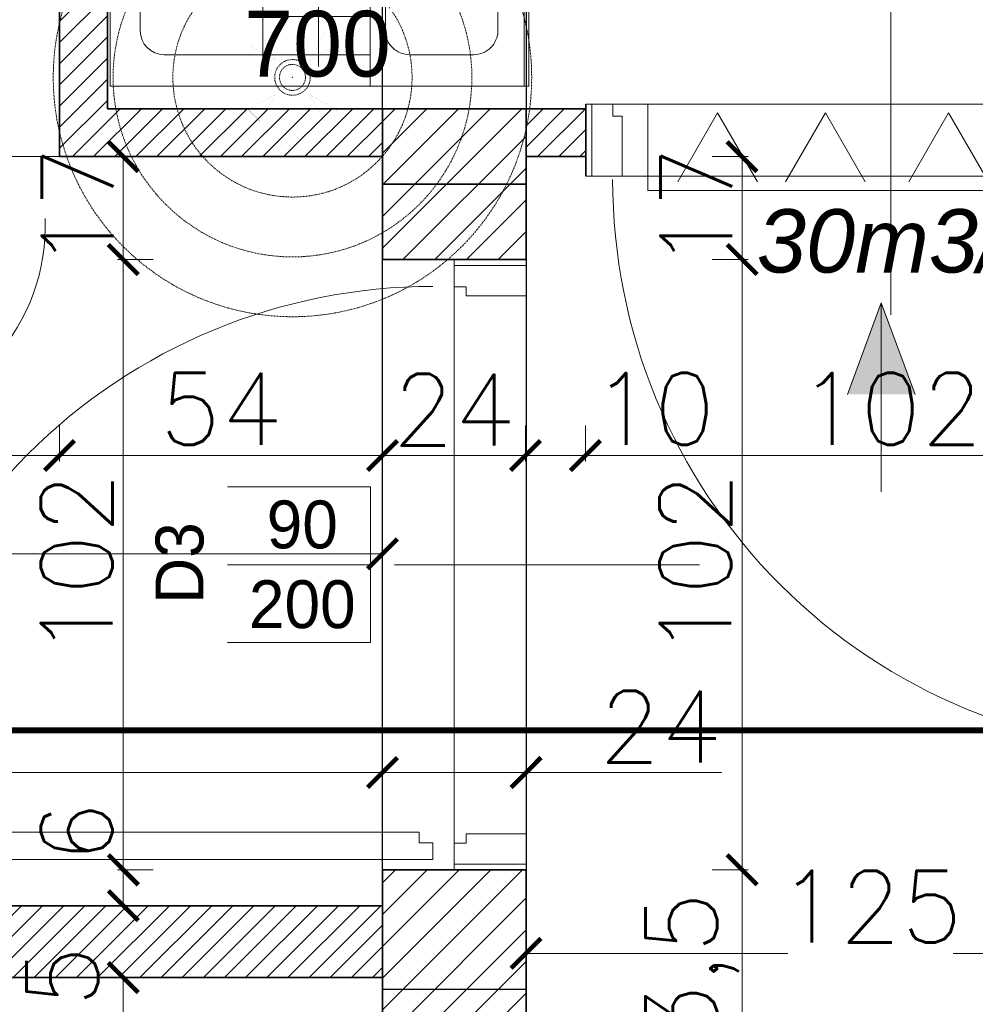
# Model space of a CAD drawing. Header units: millimetres. Extents: x -740 to 33545, y 5178 to 22494.
# Tile 139 of 256: x 9175 to 9334, y 11050 to 11214. Entities that reach past the tile are written whole.
import ezdxf
from ezdxf.lldxf.tags import DXFTag

# ---------------------------------------------------------------- set-up
doc = ezdxf.new("R2010")
doc.units = ezdxf.units.MM
doc.header["$MEASUREMENT"] = 0
doc.linetypes.add('DASHDOT', pattern=[1, 0.5, -0.25, 0, -0.25])
doc.linetypes.add('DIVIDE2', pattern=[0.625, 0.25, -0.125, 0, -0.125, 0, -0.125])
doc.layers.get('Defpoints').update_dxf_attribs({"color": 252})
for name, color, linetype, lineweight in [('## went', 20, 'DIVIDE2', 15), ('_IS_EKO_opis', 7, 'Continuous', 18), ('_IS_EKO_Text_Konstrukcji', 7, 'Continuous', 15), ('_IS_EKO_transfer', 5, 'Continuous', 15), ('_IS_Wywiew', 1, 'Continuous', 20), ('A_istniejące ściany', 252, 'Continuous', 35), ('A_l.przerywana', 252, 'ICAD_ISO03W100', 9), ('A_opisy', 252, 'Continuous', 15), ('A_projektowane sciany', 252, 'Continuous', 35), ('A_wyposażenie', 252, 'Continuous', 9), ('A_ściany projektowane', 252, 'Continuous', 35), ('l.wypełnien', 252, 'Continuous', 5), ('wymiarowanie', 252, 'Continuous', 9)]:
    doc.layers.add(name, color=color, linetype=linetype, lineweight=lineweight)
doc.layers.add('## went NIEWID', color=51, linetype='DASHDOT', lineweight=15, plot=False)
for name, color, linetype in [('_I_EKO_PODKLAD 3', 252, 'Continuous'), ('D-opis', 252, 'Continuous'), ('NAWIEW', 5, 'Continuous'), ('stolarka', 252, 'Continuous'), ('tabelki opis', 252, 'Continuous'), ('TECHNOLOGIA KUCHNI', 252, 'Continuous'), ('ULTRA-GASTRO TECHNOLOGIA', 252, 'Continuous'), ('WYWIEW', 252, 'Continuous')]:
    doc.layers.add(name, color=color, linetype=linetype)
doc.styles.add('ARIALL', font='GOTHIC.TTF', dxfattribs={"height": 40})
doc.styles.add('styl2', font='simplex.shx')
tags = doc.linetypes.add('DASH', pattern=[15, 10, -5]).pattern_tags.tags
tags[6:7] = [DXFTag(74, 4), DXFTag(75, 0), DXFTag(340, '0'), DXFTag(46, 0.0), DXFTag(50, 0.0), DXFTag(44, 0.0), DXFTag(45, 0.0)]
tags[4:5] = [DXFTag(74, 4), DXFTag(75, 0), DXFTag(340, '0'), DXFTag(46, 0.0), DXFTag(50, 0.0), DXFTag(44, 0.0), DXFTag(45, 0.0)]
tags = doc.linetypes.add('ICAD_ISO03W100', pattern=[30, 12, -18]).pattern_tags.tags
tags[6:7] = [DXFTag(74, 4), DXFTag(75, 0), DXFTag(340, '0'), DXFTag(46, 1.0), DXFTag(50, 0.0), DXFTag(44, 0.0), DXFTag(45, 0.0)]
tags[4:5] = [DXFTag(74, 4), DXFTag(75, 0), DXFTag(340, '0'), DXFTag(46, 1.0), DXFTag(50, 0.0), DXFTag(44, 0.0), DXFTag(45, 0.0)]
tags = doc.linetypes.add('SOLID', pattern=[10, 10, 0]).pattern_tags.tags
tags[6:7] = [DXFTag(74, 4), DXFTag(75, 0), DXFTag(340, '0'), DXFTag(46, 0.0), DXFTag(50, 0.0), DXFTag(44, 0.0), DXFTag(45, 0.0)]
tags[4:5] = [DXFTag(74, 4), DXFTag(75, 0), DXFTag(340, '0'), DXFTag(46, 0.0), DXFTag(50, 0.0), DXFTag(44, 0.0), DXFTag(45, 0.0)]
doc.dimstyles.new('Skala 1-50', dxfattribs={"dimtxt": 12, "dimasz": 5, "dimexe": 1, "dimexo": 1, "dimgap": 1.5, "dimtad": 1, "dimdec": 1, "dimrnd": 0.5, "dimtxsty": 'styl2', "dimblk": 'ARCHTICK', "dimcen": 5, "dimadec": 0, "dimazin": 0, "dimtfac": 1, "dimtdec": 1, "dimtmove": 1, "dimatfit": 3, "dimldrblk": 'ARCHTICK', "dimfxl": 0, "dimlwd": -1, "dimlwe": -1, "dimarcsym": 0})
doc.dimstyles.new('Wymiary elementów w mm', dxfattribs={"dimscale": 0.5, "dimtxt": 14, "dimasz": 20, "dimexe": 0, "dimexo": 1, "dimgap": 3, "dimtad": 1, "dimdec": 0, "dimlfac": 10, "dimtxsty": 'Standard', "dimblk": 'OBLIQUE', "dimcen": 5, "dimse1": 1, "dimse2": 1, "dimsd1": 1, "dimsd2": 1, "dimclrd": 256, "dimclre": 256, "dimclrt": 252, "dimadec": 0, "dimazin": 0, "dimtfac": 1, "dimtdec": 0, "dimtmove": 0, "dimatfit": 3, "dimldrblk": 'OBLIQUE', "dimfxl": 0, "dimlwd": -1, "dimlwe": -1, "dimarcsym": 0})

# ---------------------------------------------------------------- blocks, each defined once
blk = doc.blocks.new('_ArchTick')
at = {"color": 0, "linetype": 'ByBlock', "const_width": 0.15}
blk.add_lwpolyline([(-0.5, -0.5), (0.5, 0.5)], dxfattribs=at)
blk = doc.blocks.new('*D1146')
at = {"layer": 'Defpoints', "color": 0}
for p in [(9235.19, 11088.59), (8932.19, 11067.32), (9235.19, 11050.67)]:
    blk.add_point(p, dxfattribs=at)
at = {"layer": 'wymiarowanie', "color": 0}
for p, q in [((8932.19, 11083.59), (8932.19, 11089.59)), ((8932.19, 11088.59), (9097.67, 11088.59)), ((9235.19, 11088.59), (9127.19, 11088.59)), ((9235.19, 11083.59), (9235.19, 11089.59))]:
    blk.add_line(p, q, dxfattribs=at)
at = {"layer": 'wymiarowanie', "color": 0, "xscale": 5, "yscale": 5, "zscale": 5, "rotation": 180}
blk.add_blockref('_ArchTick', (8932.19, 11088.59), dxfattribs=at)
at = {"layer": 'wymiarowanie', "color": 0, "xscale": 5, "yscale": 5, "zscale": 5}
blk.add_blockref('_ArchTick', (9235.19, 11088.59), dxfattribs=at)
at = {"layer": 'wymiarowanie', "color": 0, "insert": (9112.43, 11096.39), "char_height": 12, "attachment_point": 5, "style": 'styl2'}
blk.add_mtext('303', dxfattribs=at)
blk = doc.blocks.new('*D1147')
at = {"layer": 'Defpoints', "color": 0}
for p in [(9259.19, 11088.59), (9259.19, 11074.65), (9235.19, 11050.67)]:
    blk.add_point(p, dxfattribs=at)
at = {"layer": 'wymiarowanie', "color": 0}
for p, q in [((9235.19, 11083.59), (9235.19, 11089.59)), ((9235.19, 11088.59), (9259.19, 11088.59)), ((9259.19, 11083.59), (9259.19, 11089.59)), ((9259.19, 11088.59), (9291.95, 11088.59))]:
    blk.add_line(p, q, dxfattribs=at)
at = {"layer": 'wymiarowanie', "color": 0, "xscale": 5, "yscale": 5, "zscale": 5, "rotation": 180}
blk.add_blockref('_ArchTick', (9235.19, 11088.59), dxfattribs=at)
at = {"layer": 'wymiarowanie', "color": 0, "xscale": 5, "yscale": 5, "zscale": 5}
blk.add_blockref('_ArchTick', (9259.19, 11088.59), dxfattribs=at)
at = {"layer": 'wymiarowanie', "color": 0, "insert": (9281.67, 11096.24), "char_height": 12, "attachment_point": 5, "style": 'styl2'}
blk.add_mtext('24', dxfattribs=at)
blk = doc.blocks.new('*D1148')
at = {"layer": 'Defpoints', "color": 0}
for p in [(9384.19, 11058.36), (9259.19, 11044.42), (9384.19, 11040.75)]:
    blk.add_point(p, dxfattribs=at)
at = {"layer": 'wymiarowanie', "color": 0}
for p, q in [((9259.19, 11053.36), (9259.19, 11059.36)), ((9384.19, 11053.36), (9384.19, 11059.36)), ((9259.19, 11058.36), (9302.96, 11058.36)), ((9384.19, 11058.36), (9330.59, 11058.36))]:
    blk.add_line(p, q, dxfattribs=at)
at = {"layer": 'wymiarowanie', "color": 0, "xscale": 5, "yscale": 5, "zscale": 5, "rotation": 180}
blk.add_blockref('_ArchTick', (9259.19, 11058.36), dxfattribs=at)
at = {"layer": 'wymiarowanie', "color": 0, "xscale": 5, "yscale": 5, "zscale": 5}
blk.add_blockref('_ArchTick', (9384.19, 11058.36), dxfattribs=at)
at = {"layer": 'wymiarowanie', "color": 0, "insert": (9316.77, 11066.16), "char_height": 12, "attachment_point": 5, "style": 'styl2'}
blk.add_mtext('125', dxfattribs=at)
blk = doc.blocks.new('*D1252')
at = {"layer": 'Defpoints', "color": 0}
for p in [(50, 5.49), (0, 0.31), (50, 0.31)]:
    blk.add_point(p, dxfattribs=at)
at = {"layer": '_I_EKO_PODKLAD 3', "color": 252, "ltscale": 0.6, "insert": (25, 12.5), "char_height": 11, "attachment_point": 5}
blk.add_mtext('500', dxfattribs=at)
blk = doc.blocks.new('_Oblique')
at = {"color": 0, "linetype": 'ByBlock', "lineweight": -2}
blk.add_line((-0.5, -0.5), (0.5, 0.5), dxfattribs=at)
blk = doc.blocks.new('*D1253')
at = {"layer": 'Defpoints', "color": 0}
for p in [(50, 69.96), (50, 69.96), (66.59, 0)]:
    blk.add_point(p, dxfattribs=at)
at = {"layer": '_I_EKO_PODKLAD 3', "color": 252, "ltscale": 0.6, "insert": (43, 34.98), "char_height": 11, "attachment_point": 5, "rotation": 90}
blk.add_mtext('700', dxfattribs=at)
blk = doc.blocks.new('*D2261')
at = {"layer": 'Defpoints', "color": 0}
for p in [(9383.33, 11191.52), (9350.2, 10833.52), (9384.19, 10833.52)]:
    blk.add_point(p, dxfattribs=at)
at = {"layer": 'wymiarowanie', "color": 0}
for p, q in [((9355.2, 11191.52), (9349.2, 11191.52)), ((9350.2, 11191.52), (9350.2, 10833.52)), ((9355.2, 10833.52), (9349.2, 10833.52))]:
    blk.add_line(p, q, dxfattribs=at)
at = {"layer": 'wymiarowanie', "color": 0, "xscale": 5, "yscale": 5, "zscale": 5}
for p, rotation in [((9350.2, 11191.52), 90), ((9350.2, 10833.52), 270)]:
    blk.add_blockref('_ArchTick', p, dxfattribs=dict(at, rotation=rotation))
at = {"layer": 'wymiarowanie', "color": 0, "insert": (9341.53, 10980.79), "char_height": 12, "attachment_point": 5, "rotation": 90, "style": 'styl2'}
blk.add_mtext('358', dxfattribs=at)
blk = doc.blocks.new('*D2522')
at = {"layer": 'Defpoints', "color": 0}
for p in [(8932.19, 11204.19), (9181.19, 11159.42), (9181.19, 11141.57)]:
    blk.add_point(p, dxfattribs=at)
at = {"layer": 'wymiarowanie', "color": 0}
for p, q in [((8932.19, 11146.57), (8932.19, 11140.57)), ((9181.19, 11146.57), (9181.19, 11140.57)), ((8932.19, 11141.57), (9181.19, 11141.57))]:
    blk.add_line(p, q, dxfattribs=at)
at = {"layer": 'wymiarowanie', "color": 0, "xscale": 5, "yscale": 5, "zscale": 5, "rotation": 180}
blk.add_blockref('_ArchTick', (8932.19, 11141.57), dxfattribs=at)
at = {"layer": 'wymiarowanie', "color": 0, "xscale": 5, "yscale": 5, "zscale": 5}
blk.add_blockref('_ArchTick', (9181.19, 11141.57), dxfattribs=at)
at = {"layer": 'wymiarowanie', "color": 0, "insert": (9056.69, 11149.37), "char_height": 12, "attachment_point": 5, "style": 'styl2'}
blk.add_mtext('249', dxfattribs=at)
blk = doc.blocks.new('*D2523')
at = {"layer": 'Defpoints', "color": 0}
for p in [(9181.19, 11159.42), (9235.19, 11159.42), (9235.19, 11141.57)]:
    blk.add_point(p, dxfattribs=at)
at = {"layer": 'wymiarowanie', "color": 0}
for p, q in [((9181.19, 11146.57), (9181.19, 11140.57)), ((9235.19, 11146.57), (9235.19, 11140.57)), ((9181.19, 11141.57), (9235.19, 11141.57))]:
    blk.add_line(p, q, dxfattribs=at)
at = {"layer": 'wymiarowanie', "color": 0, "xscale": 5, "yscale": 5, "zscale": 5, "rotation": 180}
blk.add_blockref('_ArchTick', (9181.19, 11141.57), dxfattribs=at)
at = {"layer": 'wymiarowanie', "color": 0, "xscale": 5, "yscale": 5, "zscale": 5}
blk.add_blockref('_ArchTick', (9235.19, 11141.57), dxfattribs=at)
at = {"layer": 'wymiarowanie', "color": 0, "insert": (9208.19, 11149.37), "char_height": 12, "attachment_point": 5, "style": 'styl2'}
blk.add_mtext('54', dxfattribs=at)
blk = doc.blocks.new('*D2524')
at = {"layer": 'Defpoints', "color": 0}
for p in [(9235.19, 11159.42), (9259.11, 11159.42), (9259.11, 11141.57)]:
    blk.add_point(p, dxfattribs=at)
at = {"layer": 'wymiarowanie', "color": 0}
for p, q in [((9235.19, 11146.57), (9235.19, 11140.57)), ((9259.11, 11146.57), (9259.11, 11140.57)), ((9235.19, 11141.57), (9259.11, 11141.57))]:
    blk.add_line(p, q, dxfattribs=at)
at = {"layer": 'wymiarowanie', "color": 0, "xscale": 5, "yscale": 5, "zscale": 5, "rotation": 180}
blk.add_blockref('_ArchTick', (9235.19, 11141.57), dxfattribs=at)
at = {"layer": 'wymiarowanie', "color": 0, "xscale": 5, "yscale": 5, "zscale": 5}
blk.add_blockref('_ArchTick', (9259.11, 11141.57), dxfattribs=at)
at = {"layer": 'wymiarowanie', "color": 0, "insert": (9247.15, 11149.22), "char_height": 12, "attachment_point": 5, "style": 'styl2'}
blk.add_mtext('24', dxfattribs=at)
blk = doc.blocks.new('*D2525')
at = {"layer": 'Defpoints', "color": 0}
for p in [(9259.11, 11159.42), (9269.11, 11159.42), (9269.11, 11141.57)]:
    blk.add_point(p, dxfattribs=at)
at = {"layer": 'wymiarowanie', "color": 0}
for p, q in [((9259.11, 11146.57), (9259.11, 11140.57)), ((9269.11, 11146.57), (9269.11, 11140.57)), ((9259.11, 11141.57), (9269.11, 11141.57))]:
    blk.add_line(p, q, dxfattribs=at)
at = {"layer": 'wymiarowanie', "color": 0, "xscale": 5, "yscale": 5, "zscale": 5, "rotation": 180}
blk.add_blockref('_ArchTick', (9259.11, 11141.57), dxfattribs=at)
at = {"layer": 'wymiarowanie', "color": 0, "xscale": 5, "yscale": 5, "zscale": 5}
blk.add_blockref('_ArchTick', (9269.11, 11141.57), dxfattribs=at)
at = {"layer": 'wymiarowanie', "color": 0, "insert": (9280.54, 11149.37), "char_height": 12, "attachment_point": 5, "style": 'styl2'}
blk.add_mtext('10', dxfattribs=at)
blk = doc.blocks.new('*D2526')
at = {"layer": 'Defpoints', "color": 0}
for p in [(9269.11, 11159.42), (9371.19, 11159.42), (9371.19, 11141.57)]:
    blk.add_point(p, dxfattribs=at)
at = {"layer": 'wymiarowanie', "color": 0}
for p, q in [((9269.11, 11146.57), (9269.11, 11140.57)), ((9371.19, 11146.57), (9371.19, 11140.57)), ((9269.11, 11141.57), (9371.19, 11141.57))]:
    blk.add_line(p, q, dxfattribs=at)
at = {"layer": 'wymiarowanie', "color": 0, "xscale": 5, "yscale": 5, "zscale": 5, "rotation": 180}
blk.add_blockref('_ArchTick', (9269.11, 11141.57), dxfattribs=at)
at = {"layer": 'wymiarowanie', "color": 0, "xscale": 5, "yscale": 5, "zscale": 5}
blk.add_blockref('_ArchTick', (9371.19, 11141.57), dxfattribs=at)
at = {"layer": 'wymiarowanie', "color": 0, "insert": (9320.15, 11149.37), "char_height": 12, "attachment_point": 5, "style": 'styl2'}
blk.add_mtext('102', dxfattribs=at)
blk = doc.blocks.new('*D2534')
at = {"layer": 'Defpoints', "color": 0}
for p in [(9235.19, 11125.14), (9077.19, 11066.32), (9235.19, 11066.32)]:
    blk.add_point(p, dxfattribs=at)
at = {"layer": 'wymiarowanie', "color": 0}
for p, q in [((9077.19, 11120.14), (9077.19, 11126.14)), ((9077.19, 11125.14), (9235.19, 11125.14)), ((9235.19, 11120.14), (9235.19, 11126.14))]:
    blk.add_line(p, q, dxfattribs=at)
at = {"layer": 'wymiarowanie', "color": 0, "xscale": 5, "yscale": 5, "zscale": 5, "rotation": 180}
blk.add_blockref('_ArchTick', (9077.19, 11125.14), dxfattribs=at)
at = {"layer": 'wymiarowanie', "color": 0, "xscale": 5, "yscale": 5, "zscale": 5}
blk.add_blockref('_ArchTick', (9235.19, 11125.14), dxfattribs=at)
at = {"layer": 'wymiarowanie', "color": 0, "insert": (9156.19, 11132.94), "char_height": 12, "attachment_point": 5, "style": 'styl2'}
blk.add_mtext('158', dxfattribs=at)
blk = doc.blocks.new('*D2706')
at = {"layer": 'Defpoints', "color": 0}
for p in [(9235.19, 11191.52), (9191.85, 11174.32), (9235.19, 11174.32)]:
    blk.add_point(p, dxfattribs=at)
at = {"layer": 'wymiarowanie', "color": 0}
for p, q in [((9196.85, 11191.52), (9190.85, 11191.52)), ((9191.85, 11191.52), (9191.85, 11174.32)), ((9196.85, 11174.32), (9190.85, 11174.32))]:
    blk.add_line(p, q, dxfattribs=at)
at = {"layer": 'wymiarowanie', "color": 0, "xscale": 5, "yscale": 5, "zscale": 5}
for p, rotation in [((9191.85, 11191.52), 90), ((9191.85, 11174.32), 270)]:
    blk.add_blockref('_ArchTick', p, dxfattribs=dict(at, rotation=rotation))
at = {"layer": 'wymiarowanie', "color": 0, "insert": (9184.2, 11182.92), "char_height": 12, "attachment_point": 5, "rotation": 90, "style": 'styl2'}
blk.add_mtext('17', dxfattribs=at)
blk = doc.blocks.new('*D2707')
at = {"layer": 'Defpoints', "color": 0}
for p in [(9235.19, 11174.32), (9191.85, 11072.32), (9235.19, 11072.32)]:
    blk.add_point(p, dxfattribs=at)
at = {"layer": 'wymiarowanie', "color": 0}
for p, q in [((9196.85, 11174.32), (9190.85, 11174.32)), ((9191.85, 11174.32), (9191.85, 11072.32)), ((9196.85, 11072.32), (9190.85, 11072.32))]:
    blk.add_line(p, q, dxfattribs=at)
at = {"layer": 'wymiarowanie', "color": 0, "xscale": 5, "yscale": 5, "zscale": 5}
for p, rotation in [((9191.85, 11174.32), 90), ((9191.85, 11072.32), 270)]:
    blk.add_blockref('_ArchTick', p, dxfattribs=dict(at, rotation=rotation))
at = {"layer": 'wymiarowanie', "color": 0, "insert": (9184.05, 11123.32), "char_height": 12, "attachment_point": 5, "rotation": 90, "style": 'styl2'}
blk.add_mtext('102', dxfattribs=at)
blk = doc.blocks.new('*D2708')
at = {"layer": 'Defpoints', "color": 0}
for p in [(9235.19, 11072.32), (9191.85, 11066.32), (9235.19, 11066.32)]:
    blk.add_point(p, dxfattribs=at)
at = {"layer": 'wymiarowanie', "color": 0}
for p, q in [((9196.85, 11072.32), (9190.85, 11072.32)), ((9191.85, 11072.32), (9191.85, 11066.32)), ((9196.85, 11066.32), (9190.85, 11066.32))]:
    blk.add_line(p, q, dxfattribs=at)
at = {"layer": 'wymiarowanie', "color": 0, "xscale": 5, "yscale": 5, "zscale": 5}
for p, rotation in [((9191.85, 11072.32), 90), ((9191.85, 11066.32), 270)]:
    blk.add_blockref('_ArchTick', p, dxfattribs=dict(at, rotation=rotation))
at = {"layer": 'wymiarowanie', "color": 0, "insert": (9184.05, 11078.59), "char_height": 12, "attachment_point": 5, "rotation": 90, "style": 'styl2'}
blk.add_mtext('6', dxfattribs=at)
blk = doc.blocks.new('*D2710')
at = {"layer": 'Defpoints', "color": 0}
for p in [(9235.19, 11054.32), (9191.85, 11029.02), (9235.19, 11029.02)]:
    blk.add_point(p, dxfattribs=at)
at = {"layer": 'wymiarowanie', "color": 0}
for p, q in [((9196.85, 11054.32), (9190.85, 11054.32)), ((9191.85, 11054.32), (9191.85, 11029.02)), ((9196.85, 11029.02), (9190.85, 11029.02))]:
    blk.add_line(p, q, dxfattribs=at)
at = {"layer": 'wymiarowanie', "color": 0, "xscale": 5, "yscale": 5, "zscale": 5}
for p, rotation in [((9191.85, 11054.32), 90), ((9191.85, 11029.02), 270)]:
    blk.add_blockref('_ArchTick', p, dxfattribs=dict(at, rotation=rotation))
at = {"layer": 'wymiarowanie', "color": 0, "insert": (9183.5, 11041.67), "char_height": 12, "attachment_point": 5, "rotation": 90, "style": 'styl2'}
blk.add_mtext('25,5', dxfattribs=at)
blk = doc.blocks.new('*D2723')
at = {"layer": 'Defpoints', "color": 0}
for p in [(9259.11, 11191.52), (9259.11, 11174.32), (9295.31, 11174.32)]:
    blk.add_point(p, dxfattribs=at)
at = {"layer": 'wymiarowanie', "color": 0}
for p, q in [((9290.31, 11191.52), (9296.31, 11191.52)), ((9295.31, 11191.52), (9295.31, 11174.32)), ((9290.31, 11174.32), (9296.31, 11174.32))]:
    blk.add_line(p, q, dxfattribs=at)
at = {"layer": 'wymiarowanie', "color": 0, "xscale": 5, "yscale": 5, "zscale": 5}
for p, rotation in [((9295.31, 11191.52), 90), ((9295.31, 11174.32), 270)]:
    blk.add_blockref('_ArchTick', p, dxfattribs=dict(at, rotation=rotation))
at = {"layer": 'wymiarowanie', "color": 0, "insert": (9287.66, 11182.92), "char_height": 12, "attachment_point": 5, "rotation": 90, "style": 'styl2'}
blk.add_mtext('17', dxfattribs=at)
blk = doc.blocks.new('*D2724')
at = {"layer": 'Defpoints', "color": 0}
for p in [(9259.11, 11174.32), (9259.19, 11072.32), (9295.31, 11072.32)]:
    blk.add_point(p, dxfattribs=at)
at = {"layer": 'wymiarowanie', "color": 0}
for p, q in [((9290.31, 11174.32), (9296.31, 11174.32)), ((9295.31, 11174.32), (9295.31, 11072.32)), ((9290.31, 11072.32), (9296.31, 11072.32))]:
    blk.add_line(p, q, dxfattribs=at)
at = {"layer": 'wymiarowanie', "color": 0, "xscale": 5, "yscale": 5, "zscale": 5}
for p, rotation in [((9295.31, 11174.32), 90), ((9295.31, 11072.32), 270)]:
    blk.add_blockref('_ArchTick', p, dxfattribs=dict(at, rotation=rotation))
at = {"layer": 'wymiarowanie', "color": 0, "insert": (9287.51, 11123.32), "char_height": 12, "attachment_point": 5, "rotation": 90, "style": 'styl2'}
blk.add_mtext('102', dxfattribs=at)
blk = doc.blocks.new('*D2725')
at = {"layer": 'Defpoints', "color": 0}
for p in [(9259.19, 11072.32), (9259.19, 11029.02), (9295.31, 11029.02)]:
    blk.add_point(p, dxfattribs=at)
at = {"layer": 'wymiarowanie', "color": 0}
for p, q in [((9290.31, 11072.32), (9296.31, 11072.32)), ((9295.31, 11072.32), (9295.31, 11029.02)), ((9290.31, 11029.02), (9296.31, 11029.02))]:
    blk.add_line(p, q, dxfattribs=at)
at = {"layer": 'wymiarowanie', "color": 0, "xscale": 5, "yscale": 5, "zscale": 5}
for p, rotation in [((9295.31, 11072.32), 90), ((9295.31, 11029.02), 270)]:
    blk.add_blockref('_ArchTick', p, dxfattribs=dict(at, rotation=rotation))
at = {"layer": 'wymiarowanie', "color": 0, "insert": (9286.97, 11050.67), "char_height": 12, "attachment_point": 5, "rotation": 90, "style": 'styl2'}
blk.add_mtext('43,5', dxfattribs=at)
blk = doc.blocks.new('*D2888')
at = {"layer": 'Defpoints', "color": 0}
for p in [(9189.66, 11253.32), (9189.66, 11203.32), (9194.84, 11203.32)]:
    blk.add_point(p, dxfattribs=at)
at = {"layer": '_I_EKO_PODKLAD 3', "color": 252, "insert": (9187.84, 11228.32), "char_height": 11, "attachment_point": 5, "rotation": 90}
blk.add_mtext('500', dxfattribs=at)
blk = doc.blocks.new('*D2889')
at = {"layer": 'Defpoints', "color": 0}
for p in [(9259.31, 11203.32), (9259.31, 11203.32), (9189.35, 11186.74)]:
    blk.add_point(p, dxfattribs=at)
at = {"layer": '_I_EKO_PODKLAD 3', "color": 252, "insert": (9224.33, 11210.32), "char_height": 11, "attachment_point": 5}
blk.add_mtext('700', dxfattribs=at)
blk = doc.blocks.new('FILL_245')
at = {"color": 1, "linetype": 'Continuous', "const_width": 0.018}
blk.add_lwpolyline([(-42321.15, 289.36), (-42313.9, 301.91), (-42308.6, 296.6)], close=True, dxfattribs=at)
blk = doc.blocks.new('FILL_244')
at = {"color": 1, "linetype": 'Continuous', "const_width": 0.018}
blk.add_lwpolyline([(-42321.15, 274.23), (-42308.6, 266.98), (-42313.9, 261.68)], close=True, dxfattribs=at)
blk = doc.blocks.new('FILL_246')
at = {"color": 1, "linetype": 'Continuous', "const_width": 0.018}
blk.add_lwpolyline([(-42336.28, 274.23), (-42348.83, 266.98), (-42343.52, 261.68)], close=True, dxfattribs=at)
blk = doc.blocks.new('FILL_243')
at = {"color": 1, "linetype": 'Continuous', "const_width": 0.018}
blk.add_lwpolyline([(-42336.28, 289.36), (-42343.52, 301.91), (-42348.83, 296.6)], close=True, dxfattribs=at)
blk = doc.blocks.new('A$C06D629D9')
blk.add_point((0, 0))
at = {"color": 3}
blk.add_point((0, 0), dxfattribs=at)
at = {"layer": 'NAWIEW', "color": 1, "linetype": 'Continuous', "const_width": 0.018}
for points in [[(-23.94, 23.94), (-17.46, 17.46)], [(23.94, 23.94), (17.46, 17.46)], [(-14.81, 20.11), (-20.11, 14.81)], [(-14.81, 20.11), (-20.11, 14.81)], [(-7.57, 7.57), (-14.81, 20.11)], [(-7.57, 7.57), (-14.81, 20.11)], [(7.57, 7.57), (14.81, 20.11)], [(7.57, 7.57), (14.81, 20.11)], [(14.81, 20.11), (20.11, 14.81)], [(14.81, 20.11), (20.11, 14.81)], [(-20.11, 14.81), (-7.57, 7.57)], [(20.11, 14.81), (7.57, 7.57)], [(-7.57, -7.57), (-20.11, -14.81)], [(-7.57, -7.57), (-20.11, -14.81)], [(-14.81, -20.11), (-7.57, -7.57)], [(7.57, -7.57), (20.11, -14.81)], [(7.57, -7.57), (20.11, -14.81)], [(14.81, -20.11), (7.57, -7.57)], [(-23.94, -23.94), (-17.46, -17.46)], [(-20.11, -14.81), (-14.81, -20.11)], [(-20.11, -14.81), (-14.81, -20.11)], [(20.11, -14.81), (14.81, -20.11)], [(20.11, -14.81), (14.81, -20.11)], [(23.94, -23.94), (17.46, -17.46)]]:
    blk.add_lwpolyline(points, dxfattribs=at)
at = {"layer": 'WYWIEW', "color": 10, "linetype": 'Continuous', "const_width": 0.018}
for points in [[(-7.57, 7.57), (-7.57, 7.57)], [(7.57, 7.57), (7.57, 7.57)], [(-7.57, -7.57), (-7.57, -7.57)], [(7.57, -7.57), (7.57, -7.57)]]:
    blk.add_lwpolyline(points, dxfattribs=at)
at = {"layer": 'NAWIEW', "extrusion": (0, 0, -1), "zscale": -1}
for name in ['FILL_245', 'FILL_243', 'FILL_244', 'FILL_246']:
    blk.add_blockref(name, (42328.71, -281.79), dxfattribs=at)
blk = doc.blocks.new('heether5')
at = {"layer": '## went', "color": 1}
for radius in [7.45, 5.44]:
    blk.add_circle((341463.05, 163171.59), radius, dxfattribs=at)
at = {"layer": '## went NIEWID'}
for radius in [100, 75, 50]:
    blk.add_circle((341463.05, 163171.59), radius, dxfattribs=at)
at = {"layer": '## went', "xscale": 0.9144000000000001, "yscale": 0.9144000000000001, "zscale": 0.9144000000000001}
blk.add_blockref('A$C06D629D9', (341463.05, 163171.59), dxfattribs=at)
blk = doc.blocks.new('A$C0EED3E4A')
at = {"layer": '_I_EKO_PODKLAD 3', "lineweight": 9}
for p, q in [((0, 69.56), (50, 69.56)), ((0, 43.79), (50, 43.79)), ((5.38, 43.79), (44.76, 43.79)), ((5.38, 9.34), (5.38, 43.79)), ((11.77, 25.85), (11.77, 43.79)), ((24.97, 25.85), (24.97, 43.79)), ((38.36, 25.85), (38.36, 43.79)), ((44.76, 43.79), (44.76, 9.34)), ((2.47, 35.13), (46.72, 35.13)), ((2.47, 25.85), (46.72, 25.85)), ((40.76, 5.34), (9.38, 5.34))]:
    blk.add_line(p, q, dxfattribs=at)
blk.add_lwpolyline([(0, 0.31), (50, 0.31), (50, 70.31), (0, 70.31)], close=True, dxfattribs=at)
blk.add_lwpolyline([(9.38, 65.13), (40.76, 65.13, -0.414214), (44.76, 61.13), (44.76, 50.35, -0.414214), (40.76, 46.35), (9.38, 46.35, -0.414214), (5.38, 50.35), (5.38, 61.13, -0.414214)], format="xyb", close=True, dxfattribs=at)
for centre, start, end in [((9.38, 9.34), 180, 270), ((40.76, 9.34), 270, 0)]:
    blk.add_arc(centre, 4, start, end, dxfattribs=at)
at = {"layer": '_I_EKO_PODKLAD 3'}
for base, p1, p2, angle, picture, middle in [((50, 69.96), (66.59, 0), (50, 69.96), 90, '*D1253', (43, 34.98)), ((50, 5.49), (0, 0.31), (50, 0.31), 0, '*D1252', (25, 12.5))]:
    dim = blk.add_linear_dim(base=base, p1=p1, p2=p2, angle=angle, dimstyle='Wymiary elementów w mm', override={"dimtxt": 22}, dxfattribs=at)
    dim.commit()
    dim.dimension.update_dxf_attribs({"geometry": picture, "text_midpoint": middle})
blk = doc.blocks.new('zlew porzadkowy')
at = {"layer": 'TECHNOLOGIA KUCHNI', "rotation": 270}
blk.add_blockref('A$C0EED3E4A', (185491.89, -816814.32), dxfattribs=at)

msp = doc.modelspace()

# ---------------------------------------------------------------- hatches: boundary and pattern name
at = {"layer": '_IS_EKO_opis'}
for points in [[(9312.95, 11151.78), (9318.59, 11151.78), (9318.59, 11167.08)], [(9318.59, 11151.78), (9324.23, 11151.78), (9318.59, 11167.08)]]:
    msp.add_hatch(color=256, dxfattribs=at).paths.add_polyline_path(points)
at = {"layer": 'l.wypełnien'}
h = msp.add_hatch(dxfattribs=at)
h.set_pattern_fill('ANSI31', color=256, scale=30, style=0)
edge = h.paths.add_edge_path()
edge.add_line((8932.19, 10920.7), (8932.19, 10978.67))
edge.add_line((8932.19, 10978.67), (8932.19, 11023.17))
edge.add_line((8932.19, 11023.17), (8932.19, 11086.55))
edge.add_line((8932.19, 11086.55), (8932.19, 11090.05))
edge.add_line((8932.19, 11090.05), (8887.19, 11090.05))
edge.add_line((8887.19, 11090.05), (8887.19, 10920.7))
edge.add_line((8887.19, 10920.7), (8932.19, 10920.7))
h.paths.add_polyline_path([(9644.52, 11095.63), (9645.19, 11095.63), (9645.19, 11322.32), (9879.19, 11322.32), (9879.19, 11234.32), (9924.19, 11234.32), (9924.19, 11368.7), (9592.09, 11368.7), (9506.19, 11368.7), (9506.19, 11323.52), (9604.19, 11323.52), (9604.19, 11095.63)])
h.paths.add_polyline_path([(8887.19, 10686.04), (8932.19, 10686.04), (8932.19, 10794.52), (9246.19, 10794.52), (9246.19, 10833.52), (9259.19, 10833.52), (9259.19, 10907.02), (9235.19, 10907.02), (9235.19, 10833.52), (8932.19, 10833.52), (8932.19, 10920.7), (8887.19, 10920.7)])
h.paths.add_polyline_path([(8975.77, 11323.52), (9235.19, 11323.52), (9259.19, 11323.52), (9360.94, 11323.52), (9360.94, 11368.7), (8975.77, 11368.7)])
h.paths.add_polyline_path([(8887.19, 11368.7), (8887.19, 11236.3), (8907.93, 11236.3), (8932.19, 11236.3), (8932.19, 11323.52), (8975.77, 11323.52), (8975.77, 11368.7)])
h.paths.add_polyline_path([(9604.19, 11095.63), (9644.52, 11095.63), (9644.52, 11090.06), (9645.19, 11090.06), (9645.19, 11005.43), (9612.19, 11005.43), (9612.19, 11018.43), (9604.19, 11018.43)])
h.paths.add_polyline_path([(9924.19, 11095.63), (9924.19, 11158.89), (9879.19, 11158.89), (9879.19, 11095.63)])
h.paths.add_polyline_path([(9246.19, 10833.52), (9246.19, 10794.52), (9266.19, 10794.52), (9266.19, 10833.52)])
h.paths.add_polyline_path([(9879.19, 11078.49), (9924.19, 11078.59), (9924.19, 11095.63), (9879.19, 11095.63)])
h.paths.add_polyline_path([(9259.19, 10907.02), (9259.19, 10927.02), (9250.18, 10927.02), (9235.19, 10927.02), (9235.19, 10907.02)])
h.paths.add_polyline_path([(9235.19, 11072.32), (9235.19, 11052.32), (9259.19, 11052.32), (9259.19, 11072.32)])
h.paths.add_polyline_path([(9235.19, 11029.02), (9250.18, 11029.02), (9259.19, 11029.02), (9259.19, 11035.15), (9259.19, 11049.02), (9235.19, 11049.02)])
h.paths.add_polyline_path([(9235.19, 11323.52), (9235.19, 11303.52), (9259.19, 11303.52), (9259.19, 11323.52)])
h.paths.add_polyline_path([(9235.19, 11186.92), (9259.19, 11186.92), (9259.19, 11186.92), (9259.19, 11191.52), (9259.19, 11199.52), (9259.19, 11199.52), (9235.19, 11199.52), (9235.19, 11191.52)])
h.paths.add_polyline_path([(9235.19, 11174.32), (9247.19, 11174.32), (9259.19, 11174.32), (9259.19, 11174.32), (9259.19, 11186.92), (9259.19, 11186.92), (9235.19, 11186.92), (9235.19, 11174.32)])
h.paths.add_polyline_path([(9259.19, 11049.02), (9259.19, 11051.92), (9259.19, 11052.32), (9235.19, 11052.32), (9235.19, 11049.02), (9259.19, 11049.02)])
h = msp.add_hatch(dxfattribs=at)
h.set_pattern_fill('ANSI31', color=256, scale=20, style=0)
h.paths.add_polyline_path([(9360.94, 11323.52), (9360.94, 11368.7), (9502.09, 11368.7), (9506.19, 11368.7), (9506.19, 11323.52), (9392.19, 11323.52), (9392.19, 11310.52), (9392.19, 11186.52), (9384.19, 11186.52), (9384.19, 11191.52), (9371.19, 11191.52), (9371.19, 11199.52), (9384.19, 11199.52), (9384.19, 11323.52)])
h.paths.add_polyline_path([(9181.19, 11191.52), (9235.19, 11191.52), (9235.19, 11199.52), (9189.19, 11199.52), (9189.19, 11323.52), (9181.19, 11323.52), (9181.19, 11191.52)])
h.paths.add_polyline_path([(9259.19, 11191.52), (9269.19, 11191.52), (9269.19, 11199.52), (9259.19, 11199.52)])
h = msp.add_hatch(dxfattribs=at)
h.set_pattern_fill('ANSI31', color=256, scale=20, style=0)
h.paths.add_polyline_path([(9094.19, 10833.52), (9094.19, 11054.32), (9235.19, 11054.32), (9235.19, 11066.32), (9077.19, 11066.32), (9077.19, 11054.32), (9082.19, 11054.32), (9082.19, 10946.52), (9077.19, 10946.52), (9077.19, 10938.52), (9082.19, 10938.52), (9082.19, 10833.52), (9094.19, 10833.52)])
h.paths.add_polyline_path([(9384.19, 10958.52), (9451.64, 10958.52), (9451.64, 10966.52), (9392.19, 10966.52), (9392.19, 11081.52), (9604.19, 11081.52), (9604.19, 11089.52), (9392.19, 11089.52), (9392.19, 11094.52), (9384.19, 11094.52)])
h.paths.add_polyline_path([(9612.19, 11005.43), (9645.19, 11005.43), (9645.19, 10990.32), (9645.19, 10978.32), (9645.19, 10951.32), (9604.19, 10951.32), (9604.19, 10958.52), (9543.64, 10958.52), (9543.64, 10966.52), (9604.19, 10966.52), (9604.19, 11018.43), (9612.19, 11018.43)])
h.paths.add_polyline_path([(8932.19, 11054.32), (8975.19, 11054.32), (8975.19, 11066.32), (8932.19, 11066.32)])
h.paths.add_polyline_path([(8932.19, 10938.52), (8985.19, 10938.52), (8985.19, 10946.52), (8932.19, 10946.52)])

# ---------------------------------------------------------------- linework, layer by layer
at = {"layer": '_IS_EKO_opis'}
for p, q in [((9318.59, 11167.08), (9312.95, 11151.78)), ((9318.59, 11135.48), (9318.59, 11167.08)), ((9318.59, 11167.08), (9324.23, 11151.78))]:
    msp.add_line(p, q, dxfattribs=at)
at = {"layer": '_IS_EKO_transfer', "color": 5, "lineweight": 15, "ltscale": 5}
for p, q in [((9284.57, 11187.3), (9291.22, 11198.82)), ((9297.87, 11187.3), (9291.22, 11198.82)), ((9302.6, 11187.3), (9309.25, 11198.82)), ((9315.9, 11187.3), (9309.25, 11198.82)), ((9323.2, 11187.3), (9329.85, 11198.82)), ((9336.5, 11187.3), (9329.85, 11198.82))]:
    msp.add_line(p, q, dxfattribs=at)
msp.add_lwpolyline([(9279.55, 11185.86), (9360.82, 11185.86), (9360.82, 11200.26), (9279.55, 11200.26)], close=True, dxfattribs=at)
at = {"layer": 'A_istniejące ściany'}
for p, q in [((9259.19, 11199.52), (9235.19, 11199.52)), ((9235.19, 11174.32), (9259.19, 11174.32)), ((9235.19, 11072.32), (9259.19, 11072.32)), ((9259.19, 11071.98), (9259.19, 11051.92))]:
    msp.add_line(p, q, dxfattribs=at)
for points in [[(9235.19, 11199.52), (9235.19, 11174.32)], [(9259.19, 11174.32), (9259.19, 11199.52)], [(9235.19, 11072.32), (9235.19, 11029.02)], [(9259.19, 11051.92), (9259.19, 11072.32)], [(9259.19, 11029.02), (9259.19, 11051.92)]]:
    msp.add_lwpolyline(points, dxfattribs=at)
at = {"layer": 'A_l.przerywana', "lineweight": 30, "ltscale": 0.3}
msp.add_lwpolyline([(9235.19, 11323.52), (9259.19, 11323.52), (9259.19, 11186.92), (9235.19, 11186.92)], close=True, dxfattribs=at)
at = {"layer": 'A_l.przerywana', "ltscale": 0.3}
for points in [[(9371.19, 11188.26), (9371.19, 11200.26), (9269.19, 11200.26), (9269.19, 11188.26)], [(9259.19, 11072.32), (9247.19, 11072.32), (9247.19, 11174.32), (9259.19, 11174.32)]]:
    msp.add_lwpolyline(points, close=True, dxfattribs=at)
at = {"layer": 'A_opisy'}
for p, q in [((9320.19, 11165.05), (9320.19, 11220.05)), ((9288.18, 11123.32), (9233.18, 11123.32))]:
    msp.add_line(p, q, dxfattribs=at)
at = {"layer": 'A_projektowane sciany'}
for p, q in [((9259.11, 11199.52), (9269.11, 11199.52)), ((9269.19, 11200.26), (9269.19, 11188.26)), ((9259.11, 11191.52), (9269.11, 11191.52)), ((9235.19, 11066.32), (9077.19, 11066.32)), ((9094.19, 11054.32), (9235.19, 11054.32))]:
    msp.add_line(p, q, dxfattribs=at)
at = {"layer": 'A_wyposażenie'}
msp.add_line((9181.19, 11191.52), (9121.19, 11191.52), dxfattribs=at)
at = {"layer": 'A_wyposażenie', "ltscale": 500}
msp.add_arc((9146.4, 11179.78), 32.4, 272.465, 2.465, dxfattribs=at)
at = {"layer": 'A_ściany projektowane'}
for p, q in [((9181.19, 11191.52), (9181.19, 11323.52)), ((9189.19, 11199.52), (9189.19, 11323.52)), ((9235.19, 11199.52), (9189.19, 11199.52)), ((9235.19, 11191.52), (9181.19, 11191.52))]:
    msp.add_line(p, q, dxfattribs=at)
at = {"layer": 'D-opis', "linetype": 'DASH', "lineweight": 0, "ltscale": 2.5, "const_width": 1}
msp.add_lwpolyline([(10251.78, 11095.63), (8796.61, 11095.63)], dxfattribs=at)
at = {"layer": 'stolarka', "lineweight": 9}
msp.add_lwpolyline([(9243.6, 11076.85), (9243.6, 11074.07), (9147.84, 11074.07), (9147.85, 11075.57), (9149, 11075.75), (9149, 11078.59), (9241.3, 11078.59), (9241.3, 11076.85), (9243.6, 11076.85)], dxfattribs=at)
at = {"layer": 'stolarka', "linetype": 'ICAD_ISO03W100', "lineweight": 13, "ltscale": 0.3}
for centre, start, end in [((9369.44, 11187.68), 180.0003, 270.0531), ((9243.6, 11074.06), 90.0003, 180.0531)]:
    msp.add_arc(centre, 95.77, start, end, dxfattribs=at)
at = {"layer": 'ULTRA-GASTRO TECHNOLOGIA', "linetype": 'Continuous', "lineweight": 13}
for points in [[(9275.24, 11198.28), (9273.72, 11198.28), (9273.72, 11200.26), (9270.19, 11200.26), (9270.19, 11188.26), (9275.24, 11188.26), (9275.24, 11198.28)], [(9249.16, 11168.27), (9249.16, 11169.78), (9247.19, 11169.78), (9247.19, 11173.32), (9259.19, 11173.32), (9259.19, 11168.27), (9249.16, 11168.27)], [(9249.16, 11078.32), (9249.16, 11076.8), (9247.19, 11076.8), (9247.19, 11073.27), (9259.19, 11073.27), (9259.19, 11078.32), (9249.16, 11078.32)]]:
    msp.add_lwpolyline(points, dxfattribs=at)

# ---------------------------------------------------------------- block references
at = {"layer": '_I_EKO_PODKLAD 3'}
msp.add_blockref('zlew porzadkowy', (-176302.55, 828067.64), dxfattribs=at)
at = {"layer": '_IS_Wywiew', "xscale": 0.39999984, "yscale": 0.39999984, "zscale": 0.39999984}
msp.add_blockref('heether5', (-127365.03, -54063.85), dxfattribs=at)

# ---------------------------------------------------------------- texts
at = {"layer": '_IS_EKO_Text_Konstrukcji', "linetype": 'SOLID', "lineweight": 15, "insert": (9322.44, 11182.73), "char_height": 10.584, "attachment_point": 2}
msp.add_mtext('\\fArial|b0|i1|c238|p34;30m3/h', dxfattribs=at)
at = {"layer": 'A_opisy', "ltscale": 0.3, "insert": (8775.12, 11178.26), "char_height": 10.8, "width": 109.7533, "attachment_point": 1, "style": 'ARIALL'}
msp.add_mtext('\\pi43.33146;{\\fArial|b0|i1|c238|p34;146}\\P\\pi43.35306;{\\fArial|b0|i1|c238|p34;168}', dxfattribs=at)
at = {"layer": 'tabelki opis', "insert": (8952.67, 11190.65), "char_height": 10.24, "width": 164.736, "attachment_point": 1}
msp.add_mtext('\\pi19.92960;{\\fCentury Gothic|b0|i1|c238|p34;POM. SOCJALANE}', dxfattribs=at)

# ---------------------------------------------------------------- dimensions: what is measured, and where the dimension line sits
at = {"layer": '_I_EKO_PODKLAD 3'}
dim = msp.add_linear_dim(base=(9194.84, 11203.32), p1=(9189.66, 11253.32), p2=(9189.66, 11203.32), angle=270, dimstyle='Wymiary elementów w mm', override={"dimtxt": 22}, dxfattribs=at)
dim.commit()
dim.dimension.update_dxf_attribs({"geometry": '*D2888', "text_midpoint": (9187.84, 11228.32)})
dim = msp.add_linear_dim(base=(9259.31, 11203.32), p1=(9189.35, 11186.74), p2=(9259.31, 11203.32), dimstyle='Wymiary elementów w mm', override={"dimtxt": 22}, dxfattribs=at)
dim.commit()
dim.dimension.update_dxf_attribs({"geometry": '*D2889', "text_midpoint": (9224.33, 11210.32)})
at = {"layer": 'wymiarowanie'}
for base, p1, p2, picture, middle in [((9181.19, 11141.57), (8932.19, 11204.19), (9181.19, 11159.42), '*D2522', (9056.69, 11149.37)), ((9259.11, 11141.57), (9235.19, 11159.42), (9259.11, 11159.42), '*D2524', (9247.15, 11149.22)), ((9371.19, 11141.57), (9269.11, 11159.42), (9371.19, 11159.42), '*D2526', (9320.15, 11149.37))]:
    dim = msp.add_linear_dim(base=base, p1=p1, p2=p2, dimstyle='Skala 1-50', dxfattribs=at)
    dim.commit()
    dim.dimension.update_dxf_attribs({"geometry": picture, "text_midpoint": middle})
for base, p1, p2, picture, middle in [((9191.85, 11174.32), (9235.19, 11191.52), (9235.19, 11174.32), '*D2706', (9191.85, 11182.92)), ((9295.31, 11174.32), (9259.11, 11191.52), (9259.11, 11174.32), '*D2723', (9295.31, 11182.92)), ((9350.2, 10833.52), (9383.33, 11191.52), (9384.19, 10833.52), '*D2261', (9349.33, 10980.79)), ((9191.85, 11066.32), (9235.19, 11072.32), (9235.19, 11066.32), '*D2708', (9191.85, 11078.59)), ((9191.85, 11029.02), (9235.19, 11054.32), (9235.19, 11029.02), '*D2710', (9191.85, 11041.67))]:
    dim = msp.add_linear_dim(base=base, p1=p1, p2=p2, angle=90, dimstyle='Skala 1-50', dxfattribs=at)
    dim.commit()
    dim.dimension.update_dxf_attribs({"geometry": picture, "text_midpoint": middle, "dimtype": 160})
for base, p1, p2, picture, middle in [((9295.31, 11072.32), (9259.11, 11174.32), (9259.19, 11072.32), '*D2724', (9287.51, 11123.32)), ((9295.31, 11029.02), (9259.19, 11072.32), (9259.19, 11029.02), '*D2725', (9286.97, 11050.67))]:
    dim = msp.add_linear_dim(base=base, p1=p1, p2=p2, angle=90, dimstyle='Skala 1-50', dxfattribs=at)
    dim.commit()
    dim.dimension.update_dxf_attribs({"geometry": picture, "text_midpoint": middle})
for base, p1, p2, picture, middle in [((9269.11, 11141.57), (9259.11, 11159.42), (9269.11, 11159.42), '*D2525', (9280.54, 11141.57)), ((9235.19, 11088.59), (8932.19, 11067.32), (9235.19, 11050.67), '*D1146', (9112.43, 11088.59)), ((9259.19, 11088.59), (9235.19, 11050.67), (9259.19, 11074.65), '*D1147', (9281.67, 11088.59)), ((9384.19, 11058.36), (9259.19, 11044.42), (9384.19, 11040.75), '*D1148', (9316.77, 11058.36))]:
    dim = msp.add_linear_dim(base=base, p1=p1, p2=p2, dimstyle='Skala 1-50', dxfattribs=at)
    dim.commit()
    dim.dimension.update_dxf_attribs({"geometry": picture, "text_midpoint": middle, "dimtype": 160})

# ---------------------------------------------------------------- next in the draw order: texts
at = {"layer": 'A_opisy', "ltscale": 0.3, "insert": (9220.18, 11123.32), "char_height": 8, "width": 26, "attachment_point": 5, "bg_fill": 2}
msp.add_mtext('\\pi3.19200;{\\fCentury Gothic|b0|i0|c238|p0;90}\\P{\\fCentury Gothic|b0|i0|c238|p0;200}', dxfattribs=at)

# ---------------------------------------------------------------- next in the draw order: linework, layer by layer
at = {"layer": 'A_l.przerywana', "lineweight": 30, "ltscale": 0.3}
msp.add_lwpolyline([(9235.19, 11186.92), (9259.19, 11186.92), (9259.19, 11052.32), (9235.19, 11052.32)], close=True, dxfattribs=at)
at = {"layer": 'A_opisy', "lineweight": 30, "ltscale": 0.3}
msp.add_lwpolyline([(9194.18, 11110.32), (9194.18, 11136.32), (9207.18, 11136.32), (9207.18, 11110.32)], close=True, dxfattribs=at)
at = {"layer": 'A_opisy', "ltscale": 0.3}
for points in [[(9207.18, 11136.32), (9233.18, 11136.32), (9233.18, 11123.32), (9207.18, 11123.32)], [(9207.18, 11123.32), (9233.18, 11123.32), (9233.18, 11110.32), (9207.18, 11110.32)]]:
    msp.add_lwpolyline(points, close=True, dxfattribs=at)

# ---------------------------------------------------------------- next in the draw order: texts
at = {"layer": 'A_opisy', "ltscale": 0.3, "insert": (9201.3, 11123.58), "char_height": 8, "width": 26, "attachment_point": 5, "rotation": 90, "bg_fill": 2}
msp.add_mtext('{\\fCentury Gothic|b0|i0|c238|p0;D3}', dxfattribs=at)

# ---------------------------------------------------------------- next in the draw order: dimensions: what is measured, and where the dimension line sits
at = {"layer": 'wymiarowanie'}
dim = msp.add_linear_dim(base=(9191.85, 11072.32), p1=(9235.19, 11174.32), p2=(9235.19, 11072.32), angle=90, dimstyle='Skala 1-50', dxfattribs=at)
dim.commit()
dim.dimension.update_dxf_attribs({"geometry": '*D2707', "text_midpoint": (9184.05, 11123.32)})
for base, p1, p2, picture, middle in [((9235.19, 11141.57), (9181.19, 11159.42), (9235.19, 11159.42), '*D2523', (9208.19, 11149.37)), ((9235.19, 11125.14), (9077.19, 11066.32), (9235.19, 11066.32), '*D2534', (9156.19, 11132.94))]:
    dim = msp.add_linear_dim(base=base, p1=p1, p2=p2, dimstyle='Skala 1-50', dxfattribs=at)
    dim.commit()
    dim.dimension.update_dxf_attribs({"geometry": picture, "text_midpoint": middle})

doc.saveas('drawing.dxf')
